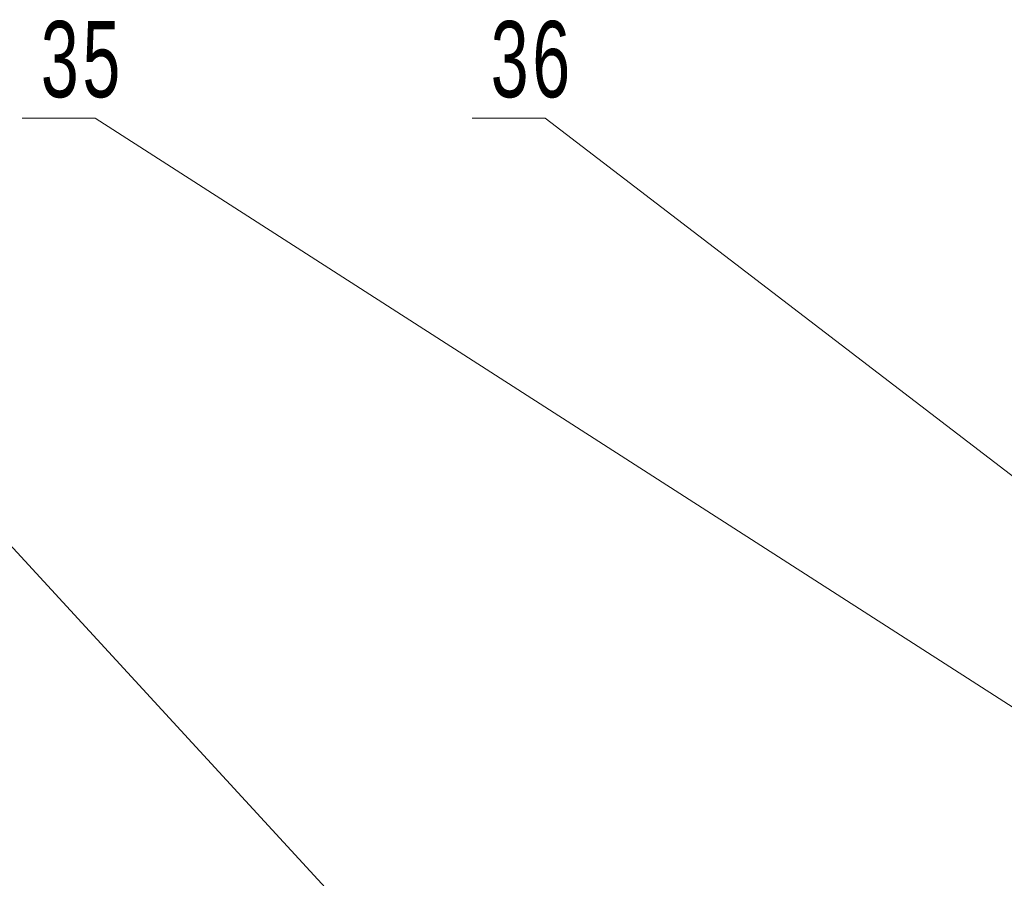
# Model space of a CAD drawing. Header units: millimetres. Extents: x -14862 to 14862, y -10512 to 10512.
# Tile 107 of 199: x -1585 to -455, y 750 to 1735. Entities that reach past the tile are written whole.
import ezdxf

# ---------------------------------------------------------------- set-up
doc = ezdxf.new("R2010")
doc.units = ezdxf.units.MM
doc.header["$LTSCALE"] = 4
doc.layers.add('注释', color=3, linetype='Continuous', lineweight=18)
doc.styles.add('SLDTEXTSTYLE1', font='txt', dxfattribs={"width": 0.667})

# ---------------------------------------------------------------- blocks, each defined once
blk = doc.blocks.new('SW_NOTE_0_2_2')
at = {"layer": '注释', "color": 0}
for p, q in [((-83.8, 0), (0, 0)), ((0, 0), (-83.8, 0)), ((-83.8, 0), (0, 0)), ((0, 0), (-83.8, 0)), ((-83.8, 0), (0, 0)), ((0, 0), (-83.8, 0))]:
    blk.add_line(p, q, dxfattribs=at)
at = {"layer": '注释', "color": 0, "insert": (-14.7, 111.4), "char_height": 87.5, "width": 148.338, "attachment_point": 2, "style": 'SLDTEXTSTYLE1'}
blk.add_mtext('\\T1.1;35', dxfattribs=at)
blk = doc.blocks.new('SW_NOTE_0_3_2')
at = {"layer": '注释', "color": 0}
for p, q in [((-83.8, 0), (0, 0)), ((0, 0), (-83.8, 0)), ((-83.8, 0), (0, 0)), ((0, 0), (-83.8, 0)), ((-83.8, 0), (0, 0)), ((0, 0), (-83.8, 0))]:
    blk.add_line(p, q, dxfattribs=at)
at = {"layer": '注释', "color": 0, "insert": (-14.6, 111.4), "char_height": 87.5, "width": 150.035, "attachment_point": 2, "style": 'SLDTEXTSTYLE1'}
blk.add_mtext('\\T1.1;36', dxfattribs=at)
blk = doc.blocks.new('*X75')
at = {"layer": '注释', "color": 0, "linetype": 'Continuous'}
blk.add_line((2843, -3086.1), (0, 0), dxfattribs=at)
blk = doc.blocks.new('*X76')
at = {"layer": '注释', "color": 0, "linetype": 'Continuous'}
blk.add_line((2685, -1724.2), (0, 0), dxfattribs=at)
blk = doc.blocks.new('*X77')
at = {"layer": '注释', "color": 0, "linetype": 'Continuous'}
blk.add_line((2200.6, -1685.8), (0, 0), dxfattribs=at)

msp = doc.modelspace()

# ---------------------------------------------------------------- block references
at = {"layer": '注释'}
for name, p in [('SW_NOTE_0_2_2', (-1498.201, 1622.067)), ('SW_NOTE_0_3_2', (-981.873, 1622.067)), ('*X75', (-2045.421, 1619.86)), ('*X76', (-1498.201, 1622.067)), ('*X77', (-981.873, 1622.067))]:
    msp.add_blockref(name, p, dxfattribs=at)

doc.saveas('drawing.dxf')
